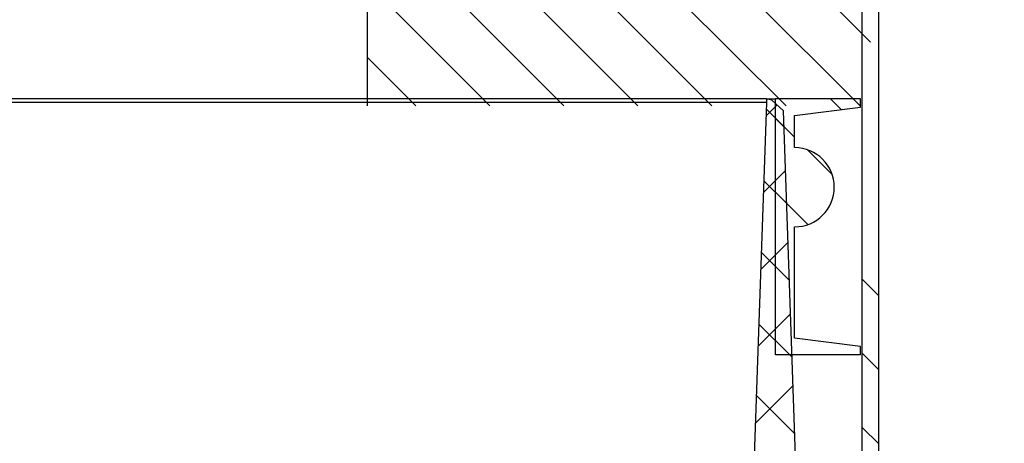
# Model space of a CAD drawing. Header units: millimetres. Extents: x -53179 to 121817, y -123620 to 254214.
# Tile 231 of 256: x 44815 to 44874, y -29 to -3. Entities that reach past the tile are written whole.
import ezdxf
from ezdxf import colors
from ezdxf.entities.mleader import LeaderData, LeaderLine
from ezdxf.math import Vec2, Vec3

# ---------------------------------------------------------------- set-up
doc = ezdxf.new("R2010")
doc.units = ezdxf.units.MM
doc.layers.add('_BV_NAWIEWNIK_ŚCIENNY', color=3, linetype='Continuous')
for name, color, linetype, lineweight in [('_BV_POZA ZAKRESEM', 201, 'Continuous', 15), ('xref', 8, 'Continuous', 13), ('xref_ACAD-LSN_dyspozytornia_PW_rzuty_12$0$A hatch', 8, 'Continuous', 5), ('xref_ACAD-LSN_dyspozytornia_PW_rzuty_12$0$A okna wyposazenie', 8, 'Continuous', 9)]:
    doc.layers.add(name, color=color, linetype=linetype, lineweight=lineweight)
doc.styles.add('xref_ACAD-LSN_dyspozytornia_PW_rzuty_12$0$STYL ASA', font='ARIALN.TTF')
pattern_1 = [(45, (-542.8233581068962, 544.0501409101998), (-2.245064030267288, 2.245064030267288), []), (135, (-542.8233581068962, 544.0501409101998), (-2.245064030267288, -2.245064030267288), [])]

# ---------------------------------------------------------------- blocks, each defined once
blk = doc.blocks.new('A$C64B52A8B')
at = {"layer": '_BV_NAWIEWNIK_ŚCIENNY', "linetype": 'Continuous', "lineweight": 18}
h = blk.add_hatch(dxfattribs=at)
h.set_pattern_fill('ANSI37', color=256, style=0)
h.set_pattern_definition(pattern_1)
edge = h.paths.add_edge_path(flags=0)
edge.add_arc((-55.72304713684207, 168.2611485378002), 140, 344.5625836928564, 344.918019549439)
edge.add_spline(control_points=[(79.45458453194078, 131.8330289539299), (79.48585162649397, 131.9490550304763), (79.49601884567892, 132.0727383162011), (79.48411833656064, 132.1923128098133), (79.47303384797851, 132.3036880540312), (79.44256943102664, 132.4146855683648), (79.39524639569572, 132.5161145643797), (79.34792613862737, 132.6175376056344), (79.28244420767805, 132.7121901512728), (79.2042215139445, 132.7922342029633), (79.12600031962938, 132.8722767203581), (79.03288155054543, 132.9399186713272), (78.93257561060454, 132.9895581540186), (78.83226961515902, 133.039197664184), (78.72200995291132, 133.072203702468), (78.61092734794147, 133.0858429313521)], knot_values=[0, 0, 0, 0, 0.0003604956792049, 0.0003604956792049, 0.0003604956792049, 0.000695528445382, 0.000695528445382, 0.000695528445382, 0.0010305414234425, 0.0010305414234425, 0.0010305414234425, 0.0013655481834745, 0.0013655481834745, 0.0013655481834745, 0.0017005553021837, 0.0017005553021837, 0.0017005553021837, 0.0017005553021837], weights=[1, 1, 1, 1, 1, 1, 1, 1, 1, 1, 1, 1, 1, 1, 1, 1], degree=3, periodic=0)
edge.add_line((78.61092734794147, 133.0858429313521), (71.80851739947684, 133.9210738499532))
edge.add_spline(control_points=[(71.80851739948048, 133.9210738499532), (71.07786912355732, 134.0107761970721), (70.3327680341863, 134.0193497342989), (69.60023979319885, 133.9464752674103), (68.48658786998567, 133.8356852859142), (67.37670684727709, 133.5310812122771), (66.36251139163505, 133.0578977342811), (65.34831126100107, 132.584712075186), (64.40182270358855, 131.9298944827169), (63.60142286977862, 131.1476754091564), (62.80107353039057, 130.3655056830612), (62.12472039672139, 129.4343795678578), (61.62836869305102, 128.4313922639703), (61.13202198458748, 127.4284150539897), (60.80198420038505, 126.325915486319), (60.66560356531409, 125.2151843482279)], knot_values=[8.49461537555e-05, 8.49461537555e-05, 8.49461537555e-05, 8.49461537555e-05, 0.0022933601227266, 0.0022933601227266, 0.0022933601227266, 0.0056767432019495, 0.0056767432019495, 0.0056767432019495, 0.0090601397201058, 0.0090601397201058, 0.0090601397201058, 0.0124433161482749, 0.0124433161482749, 0.0124433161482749, 0.0158264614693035, 0.0158264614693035, 0.0158264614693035, 0.0158264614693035], weights=[1, 1, 1, 1, 1, 1, 1, 1, 1, 1, 1, 1, 1, 1, 1, 1], degree=3, periodic=0)
edge.add_line((60.66560356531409, 125.2151843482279), (53.2557254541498, 64.86657002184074))
edge.add_arc((52.75945237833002, 64.92750469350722), 0.5, 263.00000000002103, 352.9999999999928, ccw=False)
edge.add_line((52.69851770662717, 64.43123161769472), (50.74171674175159, 64.67149656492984))
edge.add_arc((63.35638865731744, 53.94080960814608), 16.56132815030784, 139.613806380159, 174.6978845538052)
edge.add_arc((71.77351912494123, 53.15966257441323), 25.01462786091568, 174.6978845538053, 192.6506523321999)
edge.add_arc((-78.42985004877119, 19.44578227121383), 128.9258731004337, 11.953687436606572, 12.650652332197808, ccw=False)
edge.add_line((47.70030901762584, 46.14903541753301), (49.79731288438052, 45.89155571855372))
edge.add_arc((-78.42985004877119, 19.44578227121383), 130.9258731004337, 11.65337816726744, 12.65065233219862)
edge.add_arc((71.77351912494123, 53.15966257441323), 23.01462786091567, 174.6978845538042, 192.6506523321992, ccw=False)
edge.add_arc((63.35638865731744, 53.94080960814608), 14.56132815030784, 153.0712084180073, 174.6978845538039, ccw=False)
edge.add_arc((52.39999999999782, 62), 2.5, 215.862792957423, 352.9999999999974)
edge.add_line((54.88136537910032, 61.69532664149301), (62.65069183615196, 124.971412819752))
edge.add_spline(control_points=[(62.65069183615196, 124.971412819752), (62.75864728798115, 125.8506393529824), (63.0181742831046, 126.7232755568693), (63.40820956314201, 127.5185789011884), (63.81127578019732, 128.3404530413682), (64.36541615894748, 129.1029202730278), (65.02269935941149, 129.7400374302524), (65.66554805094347, 130.3631629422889), (66.42484456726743, 130.8838945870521), (67.23771337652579, 131.2591067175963), (68.0505815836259, 131.634318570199), (68.93944360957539, 131.8743597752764), (69.83068798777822, 131.9593428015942), (70.4061212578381, 132.0142122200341), (70.99092405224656, 132.0062868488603), (71.56465874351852, 131.935841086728)], knot_values=[8.38357069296e-05, 8.38357069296e-05, 8.38357069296e-05, 8.38357069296e-05, 0.0027411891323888, 0.0027411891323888, 0.0027411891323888, 0.0054875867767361, 0.0054875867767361, 0.0054875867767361, 0.0081719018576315, 0.0081719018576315, 0.0081719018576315, 0.0108562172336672, 0.0108562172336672, 0.0108562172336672, 0.012575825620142, 0.012575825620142, 0.012575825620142, 0.012575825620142], weights=[1, 1, 1, 1, 1, 1, 1, 1, 1, 1, 1, 1, 1, 1, 1, 1], degree=3, periodic=0)
edge.add_line((71.56465874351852, 131.935841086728), (79.22600213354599, 130.9951573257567))
h = blk.add_hatch(dxfattribs=at)
h.set_pattern_fill('ANSI37', color=256, style=0)
h.set_pattern_definition(pattern_1)
edge = h.paths.add_edge_path(flags=0)
edge.add_line((89.54742529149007, 35.97245787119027), (89.61792284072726, 36.2959556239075))
edge.add_line((89.61792284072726, 36.2959556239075), (89.39999999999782, 36.2959556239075))
edge.add_line((89.40000000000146, 36.2959556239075), (58.33020100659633, 37.38093691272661))
edge.add_arc((58.40000000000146, 39.37971856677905), 2.000000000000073, 180, 268.000000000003, ccw=False)
edge.add_line((56.40000000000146, 39.37971856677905), (56.40000000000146, 60.40000000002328))
edge.add_line((56.40000000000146, 60.40000000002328), (55.68062494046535, 60.40000000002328))
edge.add_arc((52.40000000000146, 62), 3.649999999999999, 303.22615936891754, 334.0009550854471, ccw=False)
edge.add_line((54.40000000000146, 58.94672307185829), (54.40000000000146, 34.64185109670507))
edge.add_line((54.40000000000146, 34.64185109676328), (53.88190782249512, 34.12375891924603))
edge.add_line((53.88190782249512, 34.12375891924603), (28.90000000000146, 33.25137147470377))
edge.add_line((28.90000000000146, 33.25137147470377), (28.90000000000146, 31.00000000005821))
edge.add_line((28.90000000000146, 31), (55.88190782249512, 31.94222898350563))
edge.add_line((55.88190782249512, 31.94222898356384), (56.40000000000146, 32.46032116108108))
edge.add_line((56.40000000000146, 32.46032116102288), (56.40000000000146, 33.64357023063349))
edge.add_line((56.40000000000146, 33.64357023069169), (56.91809217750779, 34.16166240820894))
edge.add_line((56.91809217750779, 34.16166240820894), (88.90030458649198, 35.2785058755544))
edge.add_line((88.90030458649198, 35.2785058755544), (89.54742529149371, 35.97245787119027))
h = blk.add_hatch(dxfattribs=at)
h.set_pattern_fill('ANSI31', color=256, style=0)
h.set_pattern_definition([(45, (-635.724547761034, 544.0501409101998), (-2.245064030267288, 2.245064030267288), [])])
h.paths.add_polyline_path([(89.19881034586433, 60.5), (89.19881034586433, 30), (169.1988103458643, 30), (169.1988103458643, 60.5)], flags=0)
h = blk.add_hatch(dxfattribs=at)
h.set_pattern_fill('ANSI34', color=256, style=0)
h.set_pattern_definition([(45, (-542.8233581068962, 544.0501409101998), (-13.47038418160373, 13.47038418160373), []), (45, (-538.3332281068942, 544.0501409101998), (-13.47038418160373, 13.47038418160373), []), (45, (-533.8430981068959, 544.0501409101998), (-13.47038418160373, 13.47038418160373), []), (45, (-529.3529581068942, 544.0501409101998), (-13.47038418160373, 13.47038418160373), [])])
edge = h.paths.add_edge_path(flags=0)
edge.add_line((89.61792284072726, 35.75), (74.11792284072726, 35.75))
edge.add_line((74.11792284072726, 35.75), (74.11792284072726, 30.59999999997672))
edge.add_line((74.11792284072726, 30.60000000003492), (74.61792284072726, 30.60000000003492))
edge.add_line((74.61792284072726, 30.60000000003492), (75.11792284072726, 34.60000000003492))
edge.add_line((75.11792284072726, 34.60000000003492), (81.86792284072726, 34.60000000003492))
edge.add_arc((84.26792284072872, 34.60000000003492), 2.4, 180, 360.0000000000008)
edge.add_line((86.66792284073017, 34.60000000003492), (88.6179228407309, 34.60000000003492))
edge.add_line((88.61792284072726, 34.60000000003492), (89.11792284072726, 30.60000000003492))
edge.add_line((89.11792284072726, 30.60000000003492), (89.61792284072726, 30.60000000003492))
edge.add_line((89.61792284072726, 30.60000000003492), (89.61792284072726, 35.75000000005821))
h = blk.add_hatch(dxfattribs=at)
h.set_pattern_fill('ANSI31', color=256, style=0)
h.set_pattern_definition([(45, (-542.8233581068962, 544.0501409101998), (-2.245064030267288, 2.245064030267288), [])])
h.paths.add_polyline_path([(32.10000000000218, 30.5), (32.10000000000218, 29.5), (82.10000000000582, 29.5), (82.10000000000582, 30.5)])
at = {"layer": '_BV_NAWIEWNIK_ŚCIENNY', "linetype": 'Continuous', "lineweight": 25}
for p, q in [((89.4000000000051, 36.2959556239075), (89.4000000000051, 149.7040443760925)), ((89.61792284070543, 36.2959556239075), (89.61792284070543, 149.7040443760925)), ((89.19881034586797, 60.5), (169.198810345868, 60.5)), ((89.4000000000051, 36.2959556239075), (58.33020100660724, 37.38093691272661)), ((89.54742529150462, 35.97245787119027), (88.90030458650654, 35.27850587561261)), ((89.61792284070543, 36.2959556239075), (89.4000000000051, 36.2959556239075)), ((89.54742529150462, 35.97245787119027), (89.61792284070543, 36.2959556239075)), ((89.61792284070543, 36.2959556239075), (89.61792284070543, 35.75)), ((56.91809217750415, 34.16166240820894), (88.90030458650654, 35.27850587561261)), ((74.11792284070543, 35.75), (89.61792284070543, 35.75)), ((74.11792284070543, 30.59999999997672), (74.11792284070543, 35.75)), ((89.61792284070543, 30.59999999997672), (89.61792284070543, 35.75)), ((74.61792284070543, 30.59999999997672), (75.11792284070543, 34.59999999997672)), ((75.11792284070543, 34.59999999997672), (81.86792284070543, 34.59999999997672)), ((86.6679228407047, 34.59999999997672), (88.61792284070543, 34.59999999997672)), ((88.61792284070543, 34.59999999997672), (89.11792284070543, 30.59999999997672)), ((32.10000000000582, 30.5), (82.10000000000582, 30.5)), ((74.11792284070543, 30.59999999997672), (74.61792284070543, 30.59999999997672)), ((82.10000000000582, 30.5), (482.1000000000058, 30.5)), ((89.11792284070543, 30.59999999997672), (89.61792284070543, 30.59999999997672)), ((32.10000000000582, 29.5), (82.10000000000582, 29.5)), ((82.10000000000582, 29.5), (482.1000000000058, 29.5))]:
    blk.add_line(p, q, dxfattribs=at)
blk.add_arc((84.26792284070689, 34.59999999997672), 2.400000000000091, 180, 0, dxfattribs=at)
blk = doc.blocks.new('xref_ACAD-LSN_dyspozytornia_PW_rzuty_12')
at = {"layer": 'xref_ACAD-LSN_dyspozytornia_PW_rzuty_12$0$A hatch', "transparency": 33554495}
h = blk.add_hatch(dxfattribs=at)
h.set_pattern_fill('GRASS', color=256, scale=4)
h.set_pattern_definition([(90, (0, 0), (-71.84204896, 71.84204896), [19.05, -124.63409792]), (45, (0, 0), (-71.84204896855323, 71.84204896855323), [19.05, -82.55]), (135, (0, 0), (-71.84204896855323, -71.84204896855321), [19.05, -82.55])])
edge = h.paths.add_edge_path()
edge.add_spline(control_points=[(73831.49537236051, 88934.68389895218), (73821.36042332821, 88950.88863215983), (73811.24191423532, 88967.06689592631), (73777.87336999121, 89019.68689474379), (73754.29025571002, 89055.7257734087), (73718.41295725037, 89105.3625960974), (73707.36062049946, 89120.02628679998), (73684.5224270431, 89148.7496570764), (73672.73727794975, 89162.80854113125), (73654.37669912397, 89183.3558576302), (73648.13772420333, 89190.12106444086), (73632.68528726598, 89206.36703788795), (73623.35011724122, 89215.75976406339), (73602.49878292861, 89235.86142743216), (73590.89256159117, 89246.5028439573), (73522.60170751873, 89306.13504925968), (73459.3689372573, 89349.99570612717), (73322.17585606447, 89426.90115018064), (73248.21759027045, 89459.94431247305), (73069.96663668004, 89523.19509479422), (72963.11599133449, 89549.7691875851), (72743.28333597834, 89584.7270513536), (72630.30225323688, 89593.1116682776), (72404.8752191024, 89591.7226327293), (72292.42944651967, 89581.94889123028), (72113.07049313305, 89550.95862149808), (72044.06797107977, 89534.984529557), (71910.8954184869, 89495.4976859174), (71846.72573203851, 89471.98481152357), (71725.02086586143, 89417.48038708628), (71667.48643031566, 89386.48901199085), (71560.83007797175, 89317.10625360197), (71511.70912723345, 89278.71606506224), (71449.299355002, 89219.14138223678), (71431.82100063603, 89200.981101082), (71407.01461765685, 89172.78947928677), (71398.98099836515, 89163.23372185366), (71383.39910032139, 89143.80527357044), (71375.85356427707, 89133.93117964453), (71359.01062101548, 89110.82077989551), (71349.87447081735, 89097.4756480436), (71316.17946671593, 89045.23532960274), (71294.19464417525, 89004.53466454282), (71248.09081474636, 88905.25645858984), (71225.83886623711, 88845.34303338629), (71186.66330036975, 88721.60116034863), (71169.73999385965, 88657.77547403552), (71142.39748591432, 88545.80350429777), (71131.45516007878, 88498.07668736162), (71120.4976968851, 88450.28156009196)], knot_values=[0, 0, 0, 0, 57.20706503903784, 57.20706503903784, 187.1819562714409, 187.1819562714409, 242.9538798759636, 242.9538798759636, 298.7258034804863, 298.7258034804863, 326.6117652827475, 326.6117652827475, 366.5321082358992, 366.5321082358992, 413.6403352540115, 413.6403352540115, 636.6013387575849, 636.6013387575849, 859.5623422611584, 859.5623422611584, 1147.494799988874, 1147.494799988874, 1435.42725771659, 1435.42725771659, 1723.359715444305, 1723.359715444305, 1909.892426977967, 1909.892426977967, 2096.425138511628, 2096.425138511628, 2282.957850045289, 2282.957850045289, 2469.49056157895, 2469.49056157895, 2547.228376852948, 2547.228376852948, 2586.097284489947, 2586.097284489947, 2624.966192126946, 2624.966192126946, 2675.594062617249, 2675.594062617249, 2819.436148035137, 2819.436148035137, 3012.724073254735, 3012.724073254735, 3206.011998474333, 3206.011998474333, 3347.114496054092, 3347.114496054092, 3347.114496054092, 3347.114496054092], degree=3, periodic=0)
edge.add_line((71120.4976968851, 88450.28156009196), (73831.4953723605, 88934.68389895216))
h.paths.add_polyline_path([(69699.19427511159, 89521.75866006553), (65252.06331730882, 89442.81853932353), (65252.06331730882, 88327.21501154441), (70701.67605661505, 88327.21501154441), (70701.67605661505, 88536.91380562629, 0.4194217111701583)])
h.paths.add_polyline_path([(66521.5854338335, 90689.2203145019), (65352.684490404, 90689.2203145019), (65352.684490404, 90659.2203145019), (65323.184490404, 90659.2203145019), (65323.184490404, 90689.2203145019), (65229.93869189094, 90689.2203145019), (65239.63971624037, 90142.70828359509), (66521.5854338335, 90165.46384233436)])
edge = h.paths.add_edge_path()
edge.add_line((67744.60449732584, 90689.2203145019), (68718.73525109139, 90689.2203145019))
edge.add_line((68718.73525109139, 90689.2203145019), (68718.73525109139, 90265.30380589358))
edge.add_arc((68483.73525109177, 90265.30380589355), 234.9999999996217, -15.040193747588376, 7.105427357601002e-12, ccw=False)
edge.add_line((68710.68509664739, 90204.32210698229), (67744.60449732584, 90187.1734059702))
edge.add_line((67744.60449732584, 90187.1734059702), (67744.60449732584, 90689.2203145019))
edge = h.paths.add_edge_path()
edge.add_line((69340.24443135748, 90689.2203145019), (69815.684490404, 90689.2203145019))
edge.add_line((69815.684490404, 90689.2203145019), (69815.684490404, 90223.93672736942))
edge.add_line((69815.684490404, 90223.93672736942), (69350.60182599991, 90215.681139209))
edge.add_arc((69575.24443135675, 90284.67896423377), 234.9999999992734, 179.9999999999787, 197.0740716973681, ccw=False)
edge.add_line((69340.24443135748, 90284.67896423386), (69340.24443135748, 90689.2203145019))
edge = h.paths.add_edge_path()
edge.add_line((70216.684490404, 90539.2203145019), (71051.684490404, 90539.2203145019))
edge.add_line((71051.684490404, 90539.2203145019), (71051.684490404, 90689.2203145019))
edge.add_line((71051.684490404, 90689.2203145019), (71234.684490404, 90689.2203145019))
edge.add_line((71234.684490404, 90689.2203145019), (71234.684490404, 90312.98154672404))
edge.add_arc((71169.68449040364, 90312.98154672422), 65.0000000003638, 271.0169389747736, 359.99999999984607, ccw=False)
edge.add_line((71170.83811050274, 90247.99178475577), (70216.684490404, 90231.09201850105))
edge.add_line((70216.684490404, 90231.09201850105), (70216.684490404, 90539.2203145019))
edge = h.paths.add_edge_path()
edge.add_line((72662.67849216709, 90689.2203145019), (72890.684490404, 90689.2203145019))
edge.add_line((72890.684490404, 90689.2203145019), (72890.684490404, 90659.2203145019))
edge.add_line((72890.684490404, 90659.2203145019), (72903.684490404, 90659.2203145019))
edge.add_line((72903.684490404, 90659.2203145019), (72901.84927252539, 90108.69183261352))
edge.add_arc((72897.6784921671, 90343.6548181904), 235.0000000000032, 180, 271.0169389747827, ccw=False)
edge.add_line((72662.67849216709, 90343.6548181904), (72662.67849216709, 90689.2203145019))
at = {"layer": 'xref_ACAD-LSN_dyspozytornia_PW_rzuty_12$0$A okna wyposazenie', "linetype": 'Continuous', "lineweight": 9}
ml = blk.add_multileader_mtext('Standard', dxfattribs=at)
ml.set_content('wyp. w rolety zacieniające (A) + folia nieprzezierna', color=256, style='xref_ACAD-LSN_dyspozytornia_PW_rzuty_12$0$STYL ASA')
ml.set_leader_properties()
ml.build(insert=Vec2(0, 0))
ml.multileader.update_dxf_attribs({"text_left_attachment_type": 6, "text_right_attachment_type": 6, "dogleg_length": 3, "arrow_head_size": 15})
ctx = ml.context
ctx.base_point, ctx.char_height, ctx.arrow_head_size, ctx.landing_gap_size, ctx.plane_origin = Vec3(70961.0032722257, 90613.14169965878), 10, 15, 10, Vec3(70676.80575788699, 90119.74830878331)
ctx.left_attachment, ctx.right_attachment = 6, 6
notes = []
notes.append((ctx, [(0, (1, 1, 0), (70956.01123190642, 90613.14518882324), (1, 0), 4.992040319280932, [(0, [(70941.184490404, 90689.2203145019)], 0, [])])]))
ctx.mtext.insert, ctx.mtext.width, ctx.mtext.line_spacing_factor, ctx.mtext.flow_direction = Vec3(70971.0032722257, 90625.91796159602), 103.6290194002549, 0.9600000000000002, 5
ml = blk.add_multileader_mtext('Standard', dxfattribs=at)
ml.set_content('wyp. w rolety zacieniające (A)', color=256, style='xref_ACAD-LSN_dyspozytornia_PW_rzuty_12$0$STYL ASA')
ml.set_leader_properties()
ml.build(insert=Vec2(0, 0))
ml.multileader.update_dxf_attribs({"text_left_attachment_type": 6, "text_right_attachment_type": 6, "dogleg_length": 3, "arrow_head_size": 15})
ctx = ml.context
ctx.base_point, ctx.char_height, ctx.arrow_head_size, ctx.landing_gap_size, ctx.plane_origin = Vec3(71259.0032722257, 90613.14169965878), 10, 15, 10, Vec3(70974.80575788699, 90119.74830878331)
ctx.left_attachment, ctx.right_attachment = 6, 6
notes.append((ctx, [(0, (1, 1, 0), (71254.01123190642, 90613.14873944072), (1, 0), 4.992040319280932, [(0, [(71239.184490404, 90689.2203145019)], 0, [])])]))
ctx.mtext.insert, ctx.mtext.width, ctx.mtext.line_spacing_factor, ctx.mtext.flow_direction = Vec3(71269.0032722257, 90626.08167237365), 103.6290194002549, 0.9600000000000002, 5
for ctx, leaders in notes:
    for number, flags, end, landing, length, lines in leaders:
        leader = LeaderData()
        leader.index, (leader.has_last_leader_line, leader.has_dogleg_vector, leader.attachment_direction) = number, flags
        leader.last_leader_point, leader.dogleg_vector, leader.dogleg_length = Vec3(end), Vec3(landing), length
        for number, points, colour, breaks in lines:
            line = LeaderLine()
            line.index, line.vertices, line.color, line.breaks = number, Vec3.list(points), colors.encode_raw_color(colour), breaks
            leader.lines.append(line)
        ctx.leaders.append(leader)

msp = doc.modelspace()

# ---------------------------------------------------------------- block references
at = {"layer": 'xref', "xscale": 10, "yscale": 10, "zscale": 10}
msp.add_blockref('xref_ACAD-LSN_dyspozytornia_PW_rzuty_12', (-674616.84490404, -906892.203145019), dxfattribs=at)

# ---------------------------------------------------------------- next in the draw order: block references
at = {"layer": '_BV_POZA ZAKRESEM', "color": 2, "rotation": 89.99999999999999}
msp.add_blockref('A$C64B52A8B', (44896.24212299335, -97.29627100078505), dxfattribs=at)

doc.saveas('drawing.dxf')
